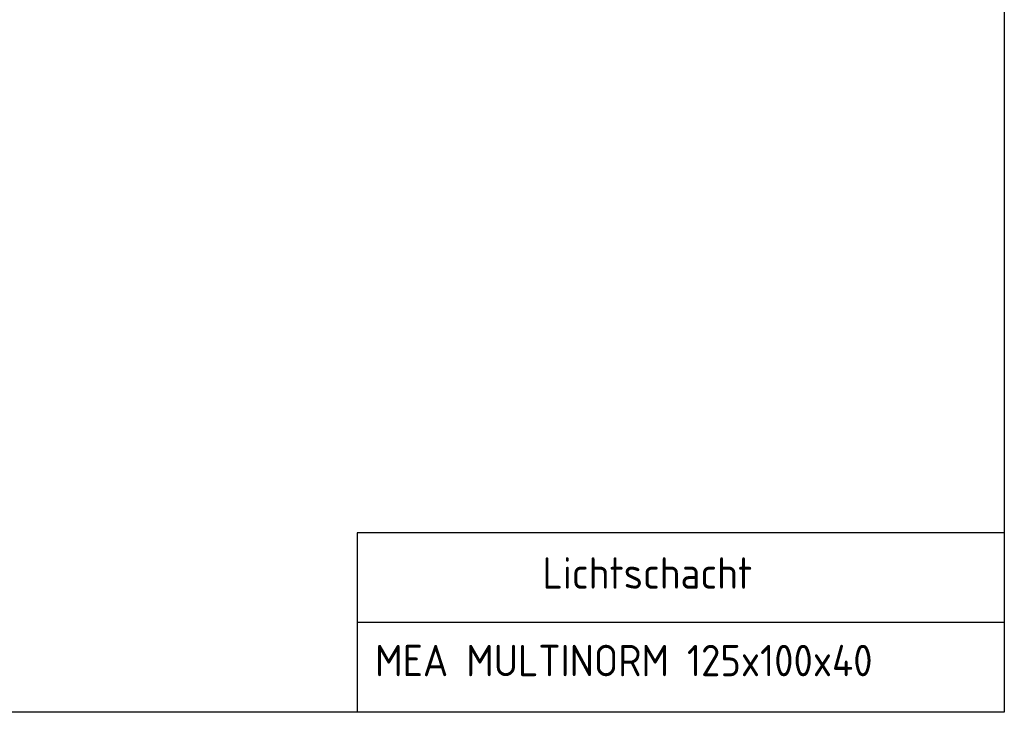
# Model space of a CAD drawing. Header units: millimetres. Extents: x 3278 to 6066, y 2420 to 4375.
# Tile 231 of 256: x 4969 to 6066, y 2420 to 3192. Entities that reach past the tile are written whole.
import ezdxf

# ---------------------------------------------------------------- set-up
doc = ezdxf.new("R2010")
doc.units = ezdxf.units.MM
doc.styles.get("Standard").update_dxf_attribs({"font": 'ISOCP.SHX'})

msp = doc.modelspace()

# ---------------------------------------------------------------- linework, layer by layer
at = {"lineweight": 25, "ltscale": 0.3}
for p, q in [((6065.992, 2620.04), (5344.719, 2620.04)), ((5344.719, 2620.04), (5344.719, 2420.04)), ((6065.992, 2520.04), (5344.719, 2520.04))]:
    msp.add_line(p, q, dxfattribs=at)
msp.add_lwpolyline([(3278.058, 4374.803), (6065.992, 4374.803), (6065.992, 2420.04), (3278.058, 2420.04)], close=True, dxfattribs=at)

# ---------------------------------------------------------------- texts
at = {"lineweight": 25, "ltscale": 0.3, "char_height": 35, "attachment_point": 1}
for s, insert, width in [('Lichtschacht', (5551.287, 2592.702), 514.70465), ('MEA MULTINORM 125x100x40 ', (5364.719, 2495.189), 810.27043)]:
    msp.add_mtext(s, dxfattribs=dict(at, insert=insert, width=width))

doc.saveas('drawing.dxf')
